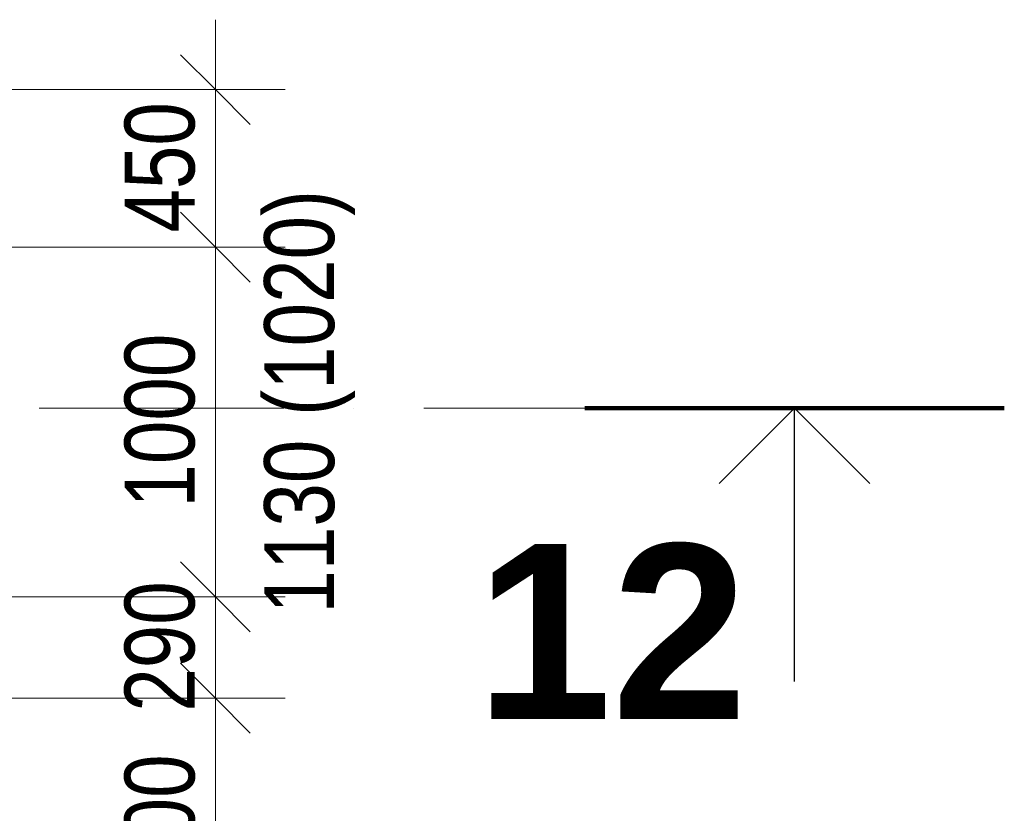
# Model space of a CAD drawing. Header units: millimetres. Extents: x 904 to 77457, y -21804 to 19735.
# Tile 6 of 13: x 18153 to 20969, y 14081 to 16350. Entities that reach past the tile are written whole.
import ezdxf

# ---------------------------------------------------------------- set-up
doc = ezdxf.new("R2010")
doc.units = ezdxf.units.MM
doc.linetypes.add('Čerchovaná řez', pattern=[1100, 700, -200, 0, -200])
for name, color, linetype, lineweight in [('CA_KOTY', 3, 'Continuous', 9), ('CA_KOTY-100', 3, 'Continuous', 9), ('CA_OKNAPOPIS', 3, 'Continuous', 9), ('CA_REZYZNACKY', 1, 'Continuous', 9)]:
    doc.layers.add(name, color=color, linetype=linetype, lineweight=lineweight)
doc.styles.add('Arial_1', font='arial.ttf', dxfattribs={"width": 0.8, "height": 200})
doc.styles.add('Arial_B', font='arialbd.ttf', dxfattribs={"height": 500})
doc.dimstyles.new('CS_Průběžná_-_2_0_mm__stavařská_čárka__výška_otvoru_MASKA_OFF', dxfattribs={"dimscale": 304.8, "dimtxt": 204.05188, "dimasz": 0.656168, "dimexe": 0.656168, "dimexo": 1.64042, "dimgap": 0, "dimtad": 1, "dimdec": 0, "dimrnd": 5, "dimzin": 0, "dimdsep": 46, "dimtxsty": 'Arial_1', "dimblk1": 'OBLIQUE', "dimblk2": 'OBLIQUE', "dimsah": 1, "dimcen": 0.09, "dimdle": 0.656168, "dimazin": 0, "dimtfac": 1, "dimtdec": 4, "dimtix": 1, "dimtmove": 0, "dimatfit": 3, "dimfxl": 1, "dimtvp": 1, "dimtolj": 1, "dimtzin": 0, "dimarcsym": 2})

# ---------------------------------------------------------------- blocks, each defined once
blk = doc.blocks.new('Řez - HP_rez-422275-PŮDORYS 1_NP -vestavek V3')
at = {"layer": 'CA_REZYZNACKY', "lineweight": 100}
blk.add_line((-12, 0), (0, 0), dxfattribs=at)
at = {"layer": 'CA_REZYZNACKY', "lineweight": 25}
for p, q in [((-6, 0), (-8.155, -2.155)), ((-6, 0), (-3.845, -2.155)), ((-6, -7.821), (-6, 0))]:
    blk.add_line(p, q, dxfattribs=at)
blk = doc.blocks.new('DIMBLOCK14-PŮDORYS 1_NP -vestavek V3')
at = {"layer": 'CA_KOTY-100'}
for p, q in [((18712.8, 14410), (18612.8, 14510)), ((18712.8, 14410), (17267.3, 14410)), ((18712.8, 13710), (18712.8, 14410)), ((18712.8, 14410), (18812.8, 14310)), ((18712.8, 14410), (18912.8, 14410)), ((18712.8, 13710), (18612.8, 13810)), ((18712.8, 13710), (17267.3, 13710)), ((18712.8, 13710), (18812.8, 13610)), ((18712.8, 13710), (18912.8, 13710))]:
    blk.add_line(p, q, dxfattribs=at)
at = {"layer": 'CA_KOTY-100', "color": 0, "insert": (18453.2, 13876.4), "char_height": 200, "width": 440.752, "attachment_point": 1, "rotation": 90, "line_spacing_factor": 0.941778, "style": 'Arial_1'}
blk.add_mtext('700', dxfattribs=at)
blk = doc.blocks.new('_Oblique')
at = {"color": 0, "linetype": 'ByBlock', "lineweight": -2}
blk.add_line((-0.5, -0.5), (0.5, 0.5), dxfattribs=at)
blk = doc.blocks.new('DIMBLOCK15-PŮDORYS 1_NP -vestavek V3')
at = {"layer": 'CA_KOTY-100'}
for p, q in [((18712.8, 14700), (18612.8, 14800)), ((18712.8, 14700), (17297.4, 14700)), ((18712.8, 14410), (18712.8, 14700)), ((18712.8, 14700), (18812.8, 14600)), ((18712.8, 14700), (18912.8, 14700)), ((18712.8, 14410), (18612.8, 14510)), ((18712.8, 14410), (17267.3, 14410)), ((18712.8, 14410), (18812.8, 14310)), ((18712.8, 14410), (18912.8, 14410))]:
    blk.add_line(p, q, dxfattribs=at)
at = {"layer": 'CA_KOTY-100', "color": 0, "insert": (18453.2, 14371.4), "char_height": 200, "width": 440.752, "attachment_point": 1, "rotation": 90, "line_spacing_factor": 0.941778, "style": 'Arial_1'}
blk.add_mtext('290', dxfattribs=at)
blk = doc.blocks.new('DIMBLOCK16-PŮDORYS 1_NP -vestavek V3')
at = {"layer": 'CA_KOTY-100'}
for p, q in [((18712.8, 15700), (18612.8, 15800)), ((18712.8, 15700), (17297.4, 15700)), ((18712.8, 14700), (18712.8, 15700)), ((18712.8, 15700), (18812.8, 15600)), ((18712.8, 15700), (18912.8, 15700)), ((18712.8, 14700), (18612.8, 14800)), ((18712.8, 14700), (17297.4, 14700)), ((18712.8, 14700), (18812.8, 14600)), ((18712.8, 14700), (18912.8, 14700))]:
    blk.add_line(p, q, dxfattribs=at)
at = {"layer": 'CA_KOTY-100', "color": 0, "insert": (18453.2, 14955.1), "char_height": 200, "width": 587.669, "attachment_point": 1, "rotation": 90, "line_spacing_factor": 0.941778, "style": 'Arial_1'}
blk.add_mtext('1000', dxfattribs=at)
blk = doc.blocks.new('DIMBLOCK17-PŮDORYS 1_NP -vestavek V3')
at = {"layer": 'CA_KOTY-100'}
for p, q in [((18712.8, 15700), (18712.8, 16350)), ((18712.8, 16150), (18612.8, 16250)), ((18712.8, 16150), (17267.3, 16150)), ((18712.8, 16150), (18812.8, 16050)), ((18712.8, 16150), (18912.8, 16150)), ((18712.8, 15700), (18612.8, 15800)), ((18712.8, 15700), (17297.4, 15700)), ((18712.8, 15700), (18812.8, 15600)), ((18712.8, 15700), (18912.8, 15700))]:
    blk.add_line(p, q, dxfattribs=at)
at = {"layer": 'CA_KOTY-100', "color": 0, "insert": (18453.2, 15741.4), "char_height": 200, "width": 440.752, "attachment_point": 1, "rotation": 90, "line_spacing_factor": 0.941778, "style": 'Arial_1'}
blk.add_mtext('450', dxfattribs=at)

msp = doc.modelspace()

# ---------------------------------------------------------------- linework, layer by layer
at = {"layer": 'CA_REZYZNACKY', "linetype": 'Čerchovaná řez'}
msp.add_line((9408.2, 15239.5), (19769.4, 15239.5), dxfattribs=at)

# ---------------------------------------------------------------- block references
at = {"layer": 'CA_REZYZNACKY', "lineweight": 100, "extrusion": (0, 0, -1), "xscale": 99.99999999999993, "yscale": 99.99999999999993, "zscale": 99.99999999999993}
msp.add_blockref('Řez - HP_rez-422275-PŮDORYS 1_NP -vestavek V3', (-19769.4, 15239.5), dxfattribs=at)

# ---------------------------------------------------------------- texts
at = {"layer": 'CA_OKNAPOPIS', "char_height": 200, "attachment_point": 1, "rotation": 90, "style": 'Arial_1'}
for s, insert, width in [('(1020)', (18852.5, 15217.1), 795.274), ('1130', (18852.5, 14651.9), 615.696)]:
    msp.add_mtext(s, dxfattribs=dict(at, insert=insert, width=width))
at = {"layer": 'CA_REZYZNACKY', "insert": (19458.3, 14850.5), "char_height": 500, "width": 962.025, "attachment_point": 1, "style": 'Arial_B'}
msp.add_mtext('12', dxfattribs=at)

# ---------------------------------------------------------------- dimensions: what is measured, and where the dimension line sits
at = {"layer": 'CA_KOTY'}
for base, p1, p2, override, picture, middle in [((18712.8, 16150), (16797.4, 15700), (16767.3, 16150), {"dimpost": '<>', "dimfxl": 451.007578}, 'DIMBLOCK17-PŮDORYS 1_NP -vestavek V3', (18610.7, 15925)), ((18712.8, 15700), (16797.4, 14700), (16797.4, 15700), {"dimpost": '<>', "dimfxl": 1000}, 'DIMBLOCK16-PŮDORYS 1_NP -vestavek V3', (18610.7, 15200)), ((18712.8, 14700), (16767.3, 14410), (16797.4, 14700), {"dimpost": '<>', "dimfxl": 291.561032}, 'DIMBLOCK15-PŮDORYS 1_NP -vestavek V3', (18610.7, 14555)), ((18712.8, 14410), (16767.3, 13710), (16767.3, 14410), {"dimpost": '<>', "dimfxl": 700}, 'DIMBLOCK14-PŮDORYS 1_NP -vestavek V3', (18610.7, 14060))]:
    dim = msp.add_linear_dim(base=base, p1=p1, p2=p2, angle=90, dimstyle='CS_Průběžná_-_2_0_mm__stavařská_čárka__výška_otvoru_MASKA_OFF', override=override, dxfattribs=at)
    dim.commit()
    dim.dimension.update_dxf_attribs({"geometry": picture, "text_midpoint": middle})

doc.saveas('drawing.dxf')
